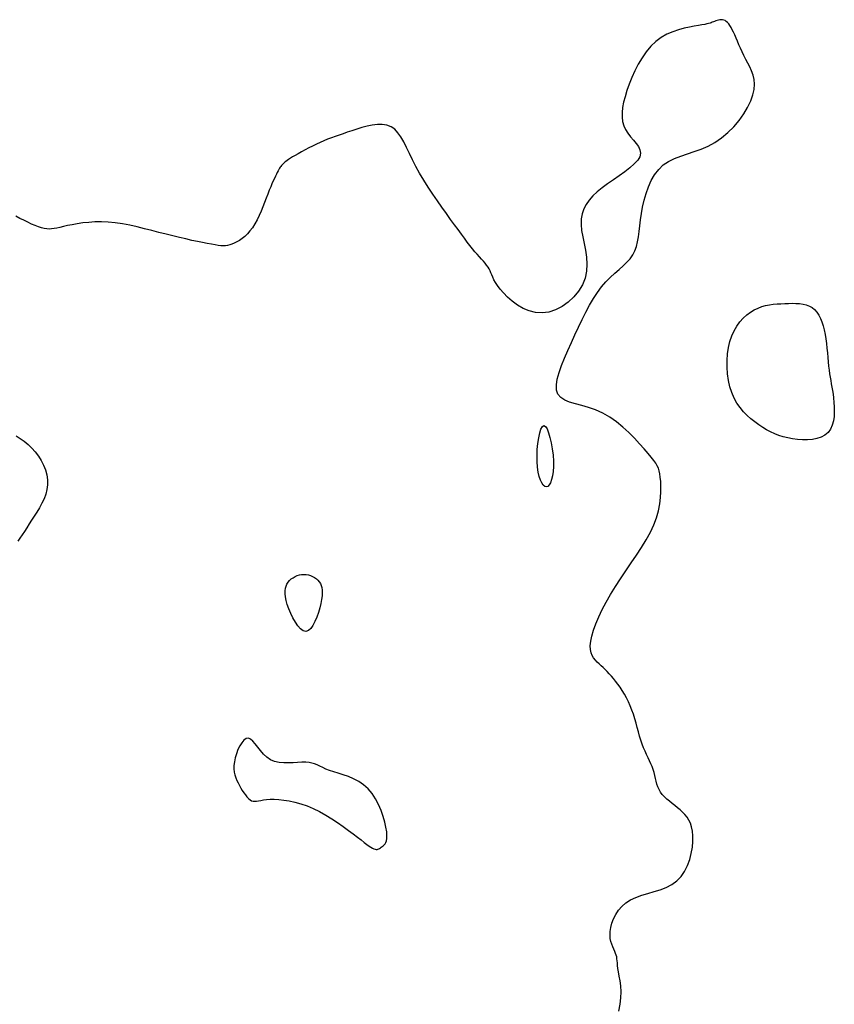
# Model space of a CAD drawing. Header units: millimetres. Extents: x 32690613 to 32693367, y 5343692 to 5344708.
# Tile 90 of 256: x 32692506 to 32692520, y 5343765 to 5343781. Entities that reach past the tile are written whole.
import ezdxf

# ---------------------------------------------------------------- set-up
doc = ezdxf.new("R2010")
doc.units = ezdxf.units.MM
doc.header["$LTSCALE"] = 20
doc.layers.add('02-DGM_HL_493.00', color=102, linetype='Continuous')

msp = doc.modelspace()

# ---------------------------------------------------------------- linework, layer by layer
at = {"layer": '02-DGM_HL_493.00', "elevation": 493, "flags": 128}
for points in [[(32692516.193, 5343764.407), (32692516.216, 5343764.518), (32692516.227, 5343764.623), (32692516.228, 5343764.723), (32692516.222, 5343764.816), (32692516.211, 5343764.901), (32692516.198, 5343764.977), (32692516.187, 5343765.044), (32692516.178, 5343765.102), (32692516.172, 5343765.15), (32692516.168, 5343765.192), (32692516.165, 5343765.228), (32692516.161, 5343765.26), (32692516.157, 5343765.289), (32692516.15, 5343765.318), (32692516.14, 5343765.348), (32692516.127, 5343765.38), (32692516.111, 5343765.415), (32692516.094, 5343765.454), (32692516.078, 5343765.495), (32692516.064, 5343765.541), (32692516.053, 5343765.591), (32692516.048, 5343765.646), (32692516.05, 5343765.706), (32692516.059, 5343765.771), (32692516.077, 5343765.84), (32692516.104, 5343765.911), (32692516.141, 5343765.981), (32692516.186, 5343766.049), (32692516.242, 5343766.112), (32692516.308, 5343766.17), (32692516.384, 5343766.22), (32692516.471, 5343766.26), (32692516.565, 5343766.294), (32692516.665, 5343766.323), (32692516.766, 5343766.353), (32692516.867, 5343766.385), (32692516.965, 5343766.422), (32692517.055, 5343766.469), (32692517.137, 5343766.527), (32692517.206, 5343766.6), (32692517.264, 5343766.684), (32692517.311, 5343766.777), (32692517.347, 5343766.876), (32692517.373, 5343766.977), (32692517.391, 5343767.076), (32692517.399, 5343767.172), (32692517.4, 5343767.26), (32692517.393, 5343767.338), (32692517.379, 5343767.407), (32692517.36, 5343767.467), (32692517.334, 5343767.52), (32692517.304, 5343767.567), (32692517.27, 5343767.61), (32692517.232, 5343767.649), (32692517.191, 5343767.686), (32692517.148, 5343767.721), (32692517.104, 5343767.756), (32692517.06, 5343767.79), (32692517.016, 5343767.825), (32692516.974, 5343767.86), (32692516.936, 5343767.896), (32692516.901, 5343767.934), (32692516.872, 5343767.973), (32692516.848, 5343768.015), (32692516.829, 5343768.059), (32692516.814, 5343768.104), (32692516.802, 5343768.151), (32692516.79, 5343768.198), (32692516.779, 5343768.246), (32692516.767, 5343768.294), (32692516.753, 5343768.343), (32692516.735, 5343768.39), (32692516.715, 5343768.438), (32692516.692, 5343768.486), (32692516.668, 5343768.536), (32692516.644, 5343768.587), (32692516.619, 5343768.64), (32692516.595, 5343768.697), (32692516.572, 5343768.757), (32692516.55, 5343768.82), (32692516.531, 5343768.887), (32692516.512, 5343768.956), (32692516.493, 5343769.027), (32692516.473, 5343769.099), (32692516.452, 5343769.171), (32692516.43, 5343769.243), (32692516.405, 5343769.313), (32692516.378, 5343769.381), (32692516.348, 5343769.447), (32692516.315, 5343769.511), (32692516.282, 5343769.571), (32692516.247, 5343769.629), (32692516.211, 5343769.684), (32692516.175, 5343769.735), (32692516.14, 5343769.782), (32692516.105, 5343769.826), (32692516.07, 5343769.866), (32692516.037, 5343769.904), (32692516.003, 5343769.938), (32692515.97, 5343769.971), (32692515.938, 5343770.003), (32692515.905, 5343770.034), (32692515.873, 5343770.064), (32692515.84, 5343770.094), (32692515.809, 5343770.126), (32692515.781, 5343770.161), (32692515.758, 5343770.2), (32692515.74, 5343770.245), (32692515.728, 5343770.298), (32692515.726, 5343770.361), (32692515.733, 5343770.433), (32692515.751, 5343770.518), (32692515.78, 5343770.613), (32692515.818, 5343770.718), (32692515.866, 5343770.83), (32692515.922, 5343770.948), (32692515.987, 5343771.071), (32692516.058, 5343771.197), (32692516.136, 5343771.325), (32692516.219, 5343771.453), (32692516.306, 5343771.581), (32692516.394, 5343771.709), (32692516.481, 5343771.836), (32692516.563, 5343771.962), (32692516.64, 5343772.086), (32692516.707, 5343772.209), (32692516.764, 5343772.329), (32692516.807, 5343772.447), (32692516.839, 5343772.561), (32692516.86, 5343772.671), (32692516.873, 5343772.774), (32692516.878, 5343772.87), (32692516.878, 5343772.958), (32692516.874, 5343773.037), (32692516.867, 5343773.105), (32692516.859, 5343773.162), (32692516.85, 5343773.21), (32692516.836, 5343773.253), (32692516.818, 5343773.293), (32692516.793, 5343773.334), (32692516.761, 5343773.379), (32692516.72, 5343773.431), (32692516.668, 5343773.493), (32692516.605, 5343773.567), (32692516.531, 5343773.651), (32692516.448, 5343773.741), (32692516.356, 5343773.833), (32692516.258, 5343773.924), (32692516.153, 5343774.01), (32692516.043, 5343774.087), (32692515.93, 5343774.152), (32692515.814, 5343774.203), (32692515.699, 5343774.242), (32692515.588, 5343774.274), (32692515.484, 5343774.302), (32692515.39, 5343774.33), (32692515.309, 5343774.363), (32692515.245, 5343774.404), (32692515.2, 5343774.457), (32692515.178, 5343774.527), (32692515.175, 5343774.61), (32692515.189, 5343774.706), (32692515.218, 5343774.813), (32692515.258, 5343774.927), (32692515.306, 5343775.048), (32692515.361, 5343775.173), (32692515.418, 5343775.3), (32692515.475, 5343775.427), (32692515.533, 5343775.553), (32692515.592, 5343775.676), (32692515.652, 5343775.796), (32692515.713, 5343775.91), (32692515.777, 5343776.018), (32692515.842, 5343776.118), (32692515.91, 5343776.209), (32692515.981, 5343776.29), (32692516.053, 5343776.363), (32692516.125, 5343776.429), (32692516.195, 5343776.491), (32692516.261, 5343776.55), (32692516.321, 5343776.608), (32692516.374, 5343776.667), (32692516.418, 5343776.729), (32692516.452, 5343776.795), (32692516.478, 5343776.867), (32692516.497, 5343776.943), (32692516.511, 5343777.024), (32692516.522, 5343777.111), (32692516.533, 5343777.203), (32692516.544, 5343777.299), (32692516.559, 5343777.402), (32692516.578, 5343777.509), (32692516.603, 5343777.619), (32692516.635, 5343777.729), (32692516.674, 5343777.837), (32692516.721, 5343777.94), (32692516.776, 5343778.036), (32692516.842, 5343778.121), (32692516.917, 5343778.194), (32692517.003, 5343778.253), (32692517.098, 5343778.3), (32692517.201, 5343778.34), (32692517.309, 5343778.376), (32692517.42, 5343778.412), (32692517.534, 5343778.453), (32692517.647, 5343778.501), (32692517.759, 5343778.56), (32692517.867, 5343778.635), (32692517.969, 5343778.721), (32692518.065, 5343778.817), (32692518.151, 5343778.92), (32692518.228, 5343779.026), (32692518.292, 5343779.132), (32692518.343, 5343779.237), (32692518.379, 5343779.335), (32692518.399, 5343779.426), (32692518.404, 5343779.51), (32692518.397, 5343779.587), (32692518.38, 5343779.658), (32692518.355, 5343779.726), (32692518.326, 5343779.791), (32692518.294, 5343779.853), (32692518.262, 5343779.914), (32692518.231, 5343779.976), (32692518.203, 5343780.036), (32692518.176, 5343780.096), (32692518.15, 5343780.154), (32692518.126, 5343780.21), (32692518.104, 5343780.262), (32692518.082, 5343780.312), (32692518.061, 5343780.357), (32692518.041, 5343780.398), (32692518.021, 5343780.434), (32692518.002, 5343780.465), (32692517.983, 5343780.492), (32692517.964, 5343780.514), (32692517.944, 5343780.532), (32692517.924, 5343780.546), (32692517.903, 5343780.555), (32692517.882, 5343780.56), (32692517.86, 5343780.561), (32692517.837, 5343780.559), (32692517.815, 5343780.555), (32692517.793, 5343780.549), (32692517.772, 5343780.542), (32692517.752, 5343780.534), (32692517.734, 5343780.526), (32692517.716, 5343780.519), (32692517.699, 5343780.512), (32692517.679, 5343780.506), (32692517.656, 5343780.499), (32692517.628, 5343780.492), (32692517.592, 5343780.484), (32692517.546, 5343780.476), (32692517.49, 5343780.466), (32692517.422, 5343780.455), (32692517.344, 5343780.441), (32692517.258, 5343780.422), (32692517.166, 5343780.397), (32692517.072, 5343780.365), (32692516.977, 5343780.323), (32692516.884, 5343780.271), (32692516.795, 5343780.206), (32692516.714, 5343780.128), (32692516.638, 5343780.038), (32692516.57, 5343779.94), (32692516.508, 5343779.835), (32692516.453, 5343779.727), (32692516.404, 5343779.617), (32692516.361, 5343779.509), (32692516.325, 5343779.405), (32692516.294, 5343779.307), (32692516.27, 5343779.215), (32692516.254, 5343779.128), (32692516.245, 5343779.048), (32692516.245, 5343778.972), (32692516.253, 5343778.9), (32692516.271, 5343778.833), (32692516.3, 5343778.77), (32692516.338, 5343778.711), (32692516.383, 5343778.654), (32692516.429, 5343778.599), (32692516.473, 5343778.546), (32692516.51, 5343778.493), (32692516.535, 5343778.439), (32692516.545, 5343778.385), (32692516.534, 5343778.329), (32692516.499, 5343778.271), (32692516.444, 5343778.21), (32692516.372, 5343778.148), (32692516.289, 5343778.084), (32692516.198, 5343778.019), (32692516.103, 5343777.953), (32692516.009, 5343777.887), (32692515.92, 5343777.821), (32692515.839, 5343777.756), (32692515.769, 5343777.689), (32692515.709, 5343777.621), (32692515.659, 5343777.551), (32692515.621, 5343777.477), (32692515.594, 5343777.398), (32692515.579, 5343777.314), (32692515.576, 5343777.224), (32692515.585, 5343777.127), (32692515.603, 5343777.024), (32692515.625, 5343776.916), (32692515.647, 5343776.805), (32692515.664, 5343776.691), (32692515.672, 5343776.577), (32692515.666, 5343776.463), (32692515.644, 5343776.351), (32692515.6, 5343776.242), (32692515.537, 5343776.139), (32692515.459, 5343776.044), (32692515.368, 5343775.96), (32692515.267, 5343775.889), (32692515.161, 5343775.834), (32692515.05, 5343775.797), (32692514.94, 5343775.782), (32692514.833, 5343775.788), (32692514.729, 5343775.815), (32692514.631, 5343775.857), (32692514.539, 5343775.912), (32692514.455, 5343775.974), (32692514.379, 5343776.041), (32692514.313, 5343776.108), (32692514.258, 5343776.172), (32692514.214, 5343776.229), (32692514.181, 5343776.28), (32692514.155, 5343776.325), (32692514.136, 5343776.365), (32692514.12, 5343776.402), (32692514.107, 5343776.436), (32692514.093, 5343776.468), (32692514.078, 5343776.499), (32692514.06, 5343776.529), (32692514.037, 5343776.56), (32692514.012, 5343776.592), (32692513.983, 5343776.625), (32692513.952, 5343776.66), (32692513.918, 5343776.697), (32692513.882, 5343776.738), (32692513.845, 5343776.781), (32692513.806, 5343776.829), (32692513.765, 5343776.88), (32692513.721, 5343776.937), (32692513.675, 5343776.999), (32692513.625, 5343777.066), (32692513.571, 5343777.14), (32692513.512, 5343777.22), (32692513.449, 5343777.308), (32692513.38, 5343777.403), (32692513.308, 5343777.504), (32692513.233, 5343777.61), (32692513.158, 5343777.72), (32692513.083, 5343777.832), (32692513.011, 5343777.945), (32692512.943, 5343778.058), (32692512.882, 5343778.17), (32692512.826, 5343778.278), (32692512.777, 5343778.382), (32692512.73, 5343778.48), (32692512.685, 5343778.57), (32692512.639, 5343778.65), (32692512.591, 5343778.719), (32692512.538, 5343778.775), (32692512.478, 5343778.816), (32692512.41, 5343778.842), (32692512.335, 5343778.853), (32692512.255, 5343778.852), (32692512.172, 5343778.842), (32692512.087, 5343778.825), (32692512.002, 5343778.802), (32692511.919, 5343778.777), (32692511.84, 5343778.751), (32692511.765, 5343778.727), (32692511.696, 5343778.704), (32692511.63, 5343778.681), (32692511.567, 5343778.659), (32692511.505, 5343778.637), (32692511.445, 5343778.613), (32692511.385, 5343778.588), (32692511.324, 5343778.562), (32692511.262, 5343778.533), (32692511.2, 5343778.503), (32692511.137, 5343778.471), (32692511.077, 5343778.439), (32692511.019, 5343778.408), (32692510.965, 5343778.378), (32692510.916, 5343778.35), (32692510.874, 5343778.325), (32692510.838, 5343778.303), (32692510.808, 5343778.284), (32692510.783, 5343778.268), (32692510.763, 5343778.253), (32692510.747, 5343778.24), (32692510.734, 5343778.229), (32692510.723, 5343778.218), (32692510.712, 5343778.207), (32692510.702, 5343778.196), (32692510.693, 5343778.184), (32692510.683, 5343778.171), (32692510.672, 5343778.157), (32692510.661, 5343778.14), (32692510.65, 5343778.122), (32692510.637, 5343778.1), (32692510.624, 5343778.074), (32692510.609, 5343778.045), (32692510.593, 5343778.012), (32692510.576, 5343777.975), (32692510.557, 5343777.933), (32692510.537, 5343777.887), (32692510.516, 5343777.836), (32692510.493, 5343777.781), (32692510.469, 5343777.72), (32692510.444, 5343777.654), (32692510.417, 5343777.584), (32692510.389, 5343777.512), (32692510.359, 5343777.44), (32692510.327, 5343777.368), (32692510.293, 5343777.298), (32692510.257, 5343777.233), (32692510.218, 5343777.172), (32692510.178, 5343777.119), (32692510.136, 5343777.071), (32692510.092, 5343777.03), (32692510.049, 5343776.995), (32692510.006, 5343776.965), (32692509.963, 5343776.94), (32692509.923, 5343776.92), (32692509.884, 5343776.904), (32692509.848, 5343776.892), (32692509.814, 5343776.883), (32692509.78, 5343776.879), (32692509.743, 5343776.877), (32692509.704, 5343776.879), (32692509.66, 5343776.884), (32692509.609, 5343776.891), (32692509.551, 5343776.902), (32692509.483, 5343776.914), (32692509.407, 5343776.929), (32692509.323, 5343776.947), (32692509.231, 5343776.966), (32692509.134, 5343776.988), (32692509.03, 5343777.012), (32692508.922, 5343777.038), (32692508.81, 5343777.066), (32692508.695, 5343777.095), (32692508.578, 5343777.126), (32692508.459, 5343777.156), (32692508.339, 5343777.185), (32692508.219, 5343777.211), (32692508.1, 5343777.233), (32692507.983, 5343777.251), (32692507.869, 5343777.262), (32692507.758, 5343777.267), (32692507.651, 5343777.266), (32692507.549, 5343777.259), (32692507.452, 5343777.249), (32692507.362, 5343777.236), (32692507.279, 5343777.221), (32692507.204, 5343777.206), (32692507.138, 5343777.191), (32692507.08, 5343777.177), (32692507.03, 5343777.166), (32692506.985, 5343777.157), (32692506.944, 5343777.151), (32692506.905, 5343777.149), (32692506.866, 5343777.151), (32692506.825, 5343777.157), (32692506.781, 5343777.168), (32692506.731, 5343777.185), (32692506.676, 5343777.207), (32692506.618, 5343777.232), (32692506.556, 5343777.261), (32692506.493, 5343777.292), (32692506.428, 5343777.324), (32692506.363, 5343777.358)], [(32692506.369, 5343773.78), (32692506.433, 5343773.738), (32692506.498, 5343773.691), (32692506.561, 5343773.639), (32692506.621, 5343773.582), (32692506.678, 5343773.518), (32692506.729, 5343773.45), (32692506.774, 5343773.378), (32692506.813, 5343773.302), (32692506.843, 5343773.224), (32692506.865, 5343773.144), (32692506.877, 5343773.064), (32692506.878, 5343772.984), (32692506.869, 5343772.906), (32692506.849, 5343772.829), (32692506.821, 5343772.754), (32692506.787, 5343772.681), (32692506.748, 5343772.609), (32692506.706, 5343772.539), (32692506.662, 5343772.472), (32692506.619, 5343772.407), (32692506.578, 5343772.344), (32692506.539, 5343772.283), (32692506.501, 5343772.224), (32692506.465, 5343772.168), (32692506.429, 5343772.115), (32692506.395, 5343772.064)]]:
    msp.add_lwpolyline(points, dxfattribs=at)
for points in [[(32692519.343, 5343775.87), (32692519.383, 5343775.837), (32692519.419, 5343775.796), (32692519.451, 5343775.748), (32692519.478, 5343775.695), (32692519.502, 5343775.636), (32692519.523, 5343775.572), (32692519.54, 5343775.505), (32692519.555, 5343775.434), (32692519.567, 5343775.36), (32692519.577, 5343775.285), (32692519.585, 5343775.209), (32692519.592, 5343775.133), (32692519.599, 5343775.058), (32692519.605, 5343774.986), (32692519.612, 5343774.917), (32692519.619, 5343774.852), (32692519.627, 5343774.793), (32692519.636, 5343774.737), (32692519.646, 5343774.683), (32692519.655, 5343774.63), (32692519.665, 5343774.576), (32692519.675, 5343774.52), (32692519.684, 5343774.461), (32692519.692, 5343774.397), (32692519.699, 5343774.326), (32692519.704, 5343774.252), (32692519.705, 5343774.175), (32692519.701, 5343774.098), (32692519.69, 5343774.024), (32692519.671, 5343773.954), (32692519.642, 5343773.891), (32692519.603, 5343773.837), (32692519.552, 5343773.794), (32692519.491, 5343773.761), (32692519.422, 5343773.738), (32692519.347, 5343773.723), (32692519.267, 5343773.716), (32692519.186, 5343773.715), (32692519.104, 5343773.721), (32692519.023, 5343773.731), (32692518.947, 5343773.746), (32692518.873, 5343773.764), (32692518.802, 5343773.787), (32692518.733, 5343773.814), (32692518.667, 5343773.844), (32692518.601, 5343773.879), (32692518.537, 5343773.917), (32692518.472, 5343773.96), (32692518.408, 5343774.006), (32692518.345, 5343774.057), (32692518.283, 5343774.113), (32692518.224, 5343774.174), (32692518.169, 5343774.242), (32692518.118, 5343774.315), (32692518.073, 5343774.396), (32692518.035, 5343774.485), (32692518.004, 5343774.581), (32692517.98, 5343774.683), (32692517.964, 5343774.79), (32692517.956, 5343774.899), (32692517.956, 5343775.008), (32692517.963, 5343775.115), (32692517.979, 5343775.219), (32692518.002, 5343775.317), (32692518.034, 5343775.409), (32692518.072, 5343775.492), (32692518.117, 5343775.568), (32692518.167, 5343775.637), (32692518.221, 5343775.697), (32692518.279, 5343775.75), (32692518.338, 5343775.796), (32692518.399, 5343775.833), (32692518.461, 5343775.863), (32692518.522, 5343775.886), (32692518.584, 5343775.904), (32692518.646, 5343775.916), (32692518.708, 5343775.924), (32692518.771, 5343775.93), (32692518.833, 5343775.934), (32692518.896, 5343775.936), (32692518.958, 5343775.938), (32692519.02, 5343775.94), (32692519.08, 5343775.939), (32692519.139, 5343775.935), (32692519.195, 5343775.927), (32692519.248, 5343775.915), (32692519.298, 5343775.896)], [(32692514.86, 5343773.36), (32692514.859, 5343773.457), (32692514.863, 5343773.557), (32692514.873, 5343773.655), (32692514.886, 5343773.747), (32692514.903, 5343773.827), (32692514.923, 5343773.89), (32692514.946, 5343773.932), (32692514.97, 5343773.948), (32692514.996, 5343773.934), (32692515.021, 5343773.894), (32692515.046, 5343773.832), (32692515.069, 5343773.754), (32692515.09, 5343773.664), (32692515.107, 5343773.566), (32692515.119, 5343773.467), (32692515.126, 5343773.37), (32692515.127, 5343773.281), (32692515.121, 5343773.199), (32692515.111, 5343773.128), (32692515.096, 5343773.067), (32692515.078, 5343773.017), (32692515.057, 5343772.981), (32692515.034, 5343772.957), (32692515.009, 5343772.949), (32692514.984, 5343772.955), (32692514.959, 5343772.977), (32692514.935, 5343773.012), (32692514.913, 5343773.06), (32692514.894, 5343773.119), (32692514.878, 5343773.19), (32692514.866, 5343773.27)], [(32692510.801, 5343771.396), (32692510.824, 5343771.423), (32692510.852, 5343771.448), (32692510.882, 5343771.469), (32692510.914, 5343771.488), (32692510.949, 5343771.502), (32692510.984, 5343771.513), (32692511.021, 5343771.52), (32692511.058, 5343771.522), (32692511.095, 5343771.52), (32692511.131, 5343771.513), (32692511.167, 5343771.503), (32692511.2, 5343771.489), (32692511.232, 5343771.471), (32692511.261, 5343771.45), (32692511.286, 5343771.427), (32692511.309, 5343771.401), (32692511.327, 5343771.373), (32692511.341, 5343771.342), (32692511.351, 5343771.307), (32692511.356, 5343771.268), (32692511.358, 5343771.223), (32692511.354, 5343771.173), (32692511.346, 5343771.116), (32692511.333, 5343771.051), (32692511.316, 5343770.98), (32692511.294, 5343770.904), (32692511.268, 5343770.828), (32692511.238, 5343770.756), (32692511.205, 5343770.692), (32692511.168, 5343770.642), (32692511.13, 5343770.607), (32692511.089, 5343770.594), (32692511.046, 5343770.604), (32692511.003, 5343770.635), (32692510.96, 5343770.683), (32692510.918, 5343770.744), (32692510.879, 5343770.813), (32692510.843, 5343770.887), (32692510.812, 5343770.962), (32692510.787, 5343771.034), (32692510.768, 5343771.099), (32692510.756, 5343771.157), (32692510.751, 5343771.208), (32692510.75, 5343771.255), (32692510.756, 5343771.296), (32692510.766, 5343771.333), (32692510.781, 5343771.366)], [(32692511.93, 5343767.241), (32692511.99, 5343767.195), (32692512.041, 5343767.156), (32692512.084, 5343767.124), (32692512.121, 5343767.097), (32692512.151, 5343767.076), (32692512.177, 5343767.061), (32692512.199, 5343767.05), (32692512.218, 5343767.044), (32692512.235, 5343767.041), (32692512.251, 5343767.042), (32692512.265, 5343767.045), (32692512.278, 5343767.051), (32692512.292, 5343767.059), (32692512.305, 5343767.069), (32692512.319, 5343767.079), (32692512.333, 5343767.09), (32692512.349, 5343767.101), (32692512.365, 5343767.114), (32692512.38, 5343767.131), (32692512.393, 5343767.153), (32692512.404, 5343767.182), (32692512.41, 5343767.22), (32692512.412, 5343767.268), (32692512.407, 5343767.329), (32692512.396, 5343767.403), (32692512.377, 5343767.488), (32692512.351, 5343767.579), (32692512.318, 5343767.675), (32692512.276, 5343767.771), (32692512.227, 5343767.865), (32692512.17, 5343767.951), (32692512.104, 5343768.029), (32692512.031, 5343768.094), (32692511.952, 5343768.147), (32692511.868, 5343768.191), (32692511.783, 5343768.227), (32692511.699, 5343768.257), (32692511.618, 5343768.283), (32692511.543, 5343768.306), (32692511.475, 5343768.329), (32692511.416, 5343768.351), (32692511.365, 5343768.374), (32692511.319, 5343768.396), (32692511.276, 5343768.417), (32692511.233, 5343768.435), (32692511.189, 5343768.449), (32692511.141, 5343768.459), (32692511.087, 5343768.464), (32692511.024, 5343768.464), (32692510.955, 5343768.459), (32692510.882, 5343768.454), (32692510.805, 5343768.451), (32692510.728, 5343768.451), (32692510.652, 5343768.458), (32692510.58, 5343768.475), (32692510.513, 5343768.503), (32692510.452, 5343768.545), (32692510.398, 5343768.596), (32692510.349, 5343768.652), (32692510.305, 5343768.709), (32692510.264, 5343768.763), (32692510.225, 5343768.807), (32692510.188, 5343768.839), (32692510.152, 5343768.853), (32692510.115, 5343768.847), (32692510.079, 5343768.821), (32692510.044, 5343768.78), (32692510.012, 5343768.728), (32692509.982, 5343768.667), (32692509.958, 5343768.601), (32692509.938, 5343768.534), (32692509.925, 5343768.469), (32692509.918, 5343768.409), (32692509.918, 5343768.353), (32692509.923, 5343768.302), (32692509.933, 5343768.254), (32692509.947, 5343768.209), (32692509.965, 5343768.166), (32692509.985, 5343768.124), (32692510.006, 5343768.083), (32692510.029, 5343768.042), (32692510.053, 5343768.003), (32692510.078, 5343767.965), (32692510.103, 5343767.93), (32692510.128, 5343767.898), (32692510.154, 5343767.872), (32692510.18, 5343767.85), (32692510.205, 5343767.835), (32692510.231, 5343767.827), (32692510.257, 5343767.825), (32692510.286, 5343767.827), (32692510.318, 5343767.833), (32692510.355, 5343767.84), (32692510.397, 5343767.847), (32692510.447, 5343767.854), (32692510.505, 5343767.858), (32692510.572, 5343767.858), (32692510.647, 5343767.854), (32692510.73, 5343767.846), (32692510.818, 5343767.831), (32692510.912, 5343767.811), (32692511.009, 5343767.784), (32692511.109, 5343767.75), (32692511.211, 5343767.708), (32692511.313, 5343767.658), (32692511.414, 5343767.602), (32692511.512, 5343767.541), (32692511.608, 5343767.478), (32692511.698, 5343767.414), (32692511.783, 5343767.352), (32692511.861, 5343767.294)]]:
    msp.add_lwpolyline(points, close=True, dxfattribs=at)

doc.saveas('drawing.dxf')
